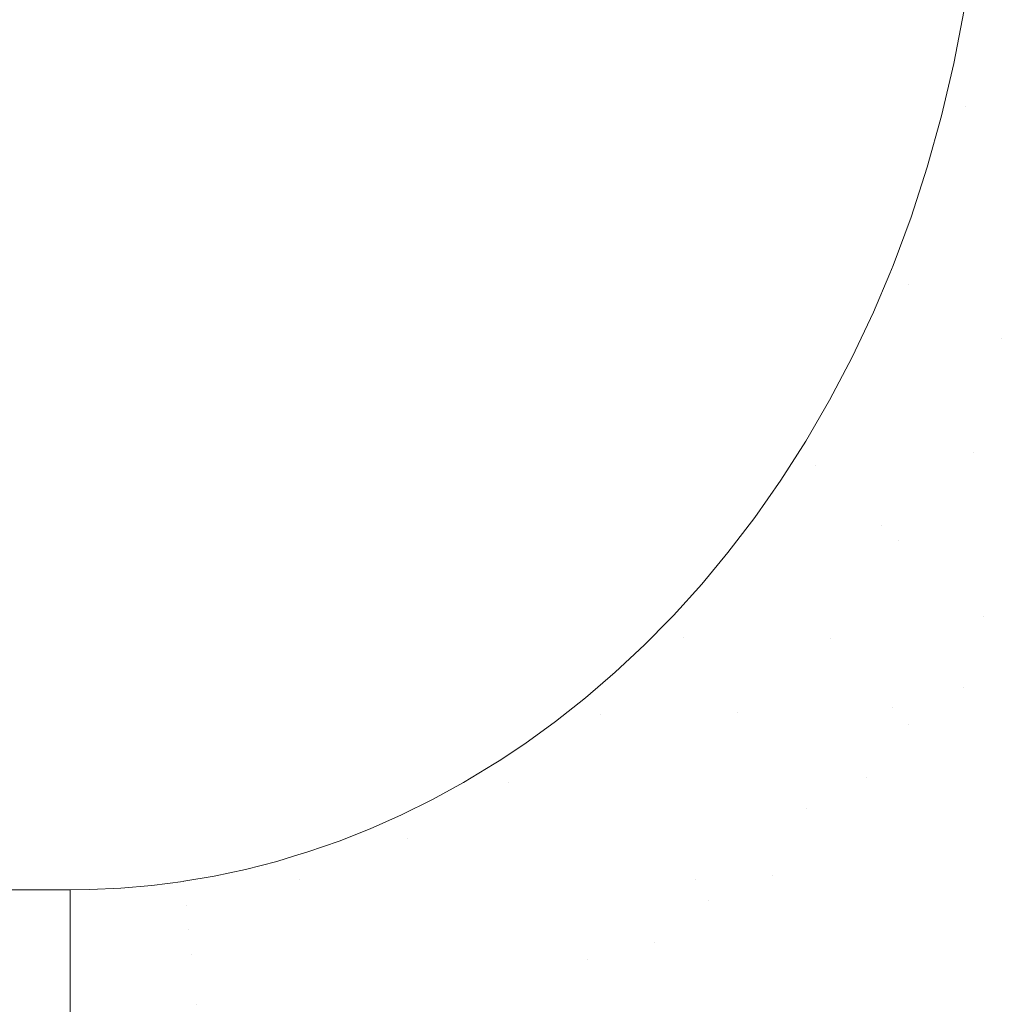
# Model space of a CAD drawing. Header units: centimetres. Extents: x -21.6 to 22.7, y 3.4 to 5.2.
# Tile 217 of 256: x 7.6651 to 7.7541, y 3.7898 to 3.8795. Entities that reach past the tile are written whole.
import ezdxf

# ---------------------------------------------------------------- set-up
doc = ezdxf.new("R2010")
doc.units = ezdxf.units.CM
doc.header["$LTSCALE"] = 2.54
doc.layers.add('Lucido design-1', color=7, linetype='Continuous')

# ---------------------------------------------------------------- blocks, each defined once
blk = doc.blocks.new('Gruppo-4-1')
at = {"color": 7, "linetype": 'Continuous', "lineweight": 9}
blk.add_3dface([(-21.503423, 5.100212, -1872.215514), (-21.503423, 3.500212, -1872.215514), (22.630348, 3.500212, -1872.215514), (22.630348, 5.100212, -1872.215514)], dxfattribs=at)
for points, invisible_edges in [([(22.630348, 5.100212, -1873.015514), (22.630348, 3.500212, -1873.015514), (7.686575, 3.600896, -1873.015514), (7.695257, 3.601786, -1873.015514)], 10), ([(22.630348, 5.100212, -1873.015514), (7.695257, 3.601786, -1873.015514), (7.700788, 3.602588, -1873.015514)], 9), ([(7.700788, 3.602588, -1873.015514), (7.70392, 3.603043, -1873.015514), (22.630348, 5.100212, -1873.015514)], 10), ([(22.630348, 5.100212, -1873.015514), (7.70392, 3.603043, -1873.015514), (7.712563, 3.604668, -1873.015514)], 9), ([(22.630348, 5.100212, -1873.015514), (7.712563, 3.604668, -1873.015514), (7.721183, 3.606664, -1873.015514)], 9), ([(22.630348, 5.100212, -1873.015514), (7.721183, 3.606664, -1873.015514), (7.729779, 3.609037, -1873.015514)], 9), ([(22.630348, 5.100212, -1873.015514), (7.729779, 3.609037, -1873.015514), (7.738348, 3.611789, -1873.015514)], 9), ([(22.630348, 5.100212, -1873.015514), (7.738348, 3.611789, -1873.015514), (7.746887, 3.614929, -1873.015514)], 9), ([(22.630348, 5.100212, -1873.015514), (7.746887, 3.614929, -1873.015514), (7.755389, 3.618463, -1873.015514)], 9), ([(-6.625178, 3.88694, -1872.615514), (7.751945, 3.885398, -1872.615514), (7.751219, 3.880427, -1872.615514), (7.750292, 3.875537, -1872.615514)], 9), ([(7.750292, 3.875537, -1872.615514), (7.749172, 3.870745, -1872.615514), (-6.625178, 3.88694, -1872.615514)], 10), ([(7.749172, 3.870745, -1872.615514), (7.747867, 3.866068, -1872.615514), (-6.625178, 3.88694, -1872.615514)], 10), ([(7.747867, 3.866068, -1872.615514), (7.746389, 3.86152, -1872.615514), (-6.625178, 3.88694, -1872.615514)], 10), ([(7.746389, 3.86152, -1872.615514), (7.744747, 3.857115, -1872.615514), (-6.625178, 3.88694, -1872.615514)], 10), ([(7.744747, 3.857115, -1872.615514), (7.744445, 3.856397, -1872.615514), (-6.625178, 3.88694, -1872.615514)], 10), ([(-6.624864, 3.884194, -1872.615514), (-6.625178, 3.88694, -1872.615514), (7.744445, 3.856397, -1872.615514)], 10), ([(7.750292, 3.875537, -1872.615514), (7.751219, 3.880427, -1872.615514), (7.753955, 3.886643, -1872.615539), (7.751309, 3.871591, -1872.615539)], 14), ([(7.753955, 3.886643, -1872.615539), (7.755799, 3.886346, -1872.615613), (7.753095, 3.870964, -1872.615613), (7.751309, 3.871591, -1872.615539)], 15), ([(7.754895, 3.870332, -1872.61574), (7.753095, 3.870964, -1872.615613), (7.755799, 3.886346, -1872.615613), (7.757657, 3.886046, -1872.61574)], 15), ([(-6.624125, 3.879442, -1872.615514), (-6.624864, 3.884194, -1872.615514), (7.744445, 3.856397, -1872.615514)], 10), ([(7.744445, 3.856397, -1872.615514), (-6.622589, 3.872218, -1872.615514), (-6.623202, 3.874768, -1872.615514), (-6.624125, 3.879442, -1872.615514)], 9), ([(7.751309, 3.871591, -1872.615539), (7.749172, 3.870745, -1872.615514), (7.750292, 3.875537, -1872.615514)], 9), ([(-6.622102, 3.870185, -1872.615514), (-6.622589, 3.872218, -1872.615514), (7.744445, 3.856397, -1872.615514)], 10), ([(7.746389, 3.86152, -1872.615514), (7.747867, 3.866068, -1872.615514), (7.751309, 3.871591, -1872.615539), (7.746116, 3.855419, -1872.615539)], 14), ([(7.751309, 3.871591, -1872.615539), (7.753095, 3.870964, -1872.615613), (7.747788, 3.854438, -1872.615613), (7.746116, 3.855419, -1872.615539)], 15), ([(7.747867, 3.866068, -1872.615514), (7.749172, 3.870745, -1872.615514), (7.751309, 3.871591, -1872.615539)], 10), ([(7.749473, 3.85345, -1872.61574), (7.747788, 3.854438, -1872.615613), (7.753095, 3.870964, -1872.615613), (7.754895, 3.870332, -1872.61574)], 15), ([(-6.620833, 3.865709, -1872.615514), (-6.622102, 3.870185, -1872.615514), (7.744445, 3.856397, -1872.615514)], 10), ([(7.754895, 3.870332, -1872.61574), (7.756707, 3.869696, -1872.615919), (7.75117, 3.852454, -1872.615919), (7.749473, 3.85345, -1872.61574)], 15), ([(7.752878, 3.851453, -1872.616151), (7.75117, 3.852454, -1872.615919), (7.756707, 3.869696, -1872.615919), (7.758531, 3.869056, -1872.616151)], 15), ([(7.758531, 3.869056, -1872.616151), (7.760365, 3.868413, -1872.616439), (7.754595, 3.850446, -1872.616439), (7.752878, 3.851453, -1872.616151)], 15), ([(-6.619404, 3.861351, -1872.615514), (-6.620833, 3.865709, -1872.615514), (7.744445, 3.856397, -1872.615514)], 10), ([(7.744747, 3.857115, -1872.615514), (7.746389, 3.86152, -1872.615514), (7.746116, 3.855419, -1872.615539)], 10), ([(-6.617825, 3.857123, -1872.615514), (-6.619404, 3.861351, -1872.615514), (7.744445, 3.856397, -1872.615514)], 10), ([(-6.616106, 3.853034, -1872.615514), (-6.617825, 3.857123, -1872.615514), (7.744445, 3.856397, -1872.615514)], 10), ([(7.746116, 3.855419, -1872.615539), (7.744445, 3.856397, -1872.615514), (7.744747, 3.857115, -1872.615514)], 9), ([(-6.614256, 3.849091, -1872.615514), (-6.616106, 3.853034, -1872.615514), (7.744445, 3.856397, -1872.615514)], 10), ([(-6.612286, 3.845302, -1872.615514), (-6.614256, 3.849091, -1872.615514), (7.744445, 3.856397, -1872.615514)], 10), ([(7.744445, 3.856397, -1872.615514), (-6.609297, 3.840223, -1872.615514), (-6.610206, 3.84167, -1872.615514), (-6.612286, 3.845302, -1872.615514)], 9), ([(-6.608026, 3.838199, -1872.615514), (-6.609297, 3.840223, -1872.615514), (7.744445, 3.856397, -1872.615514)], 10), ([(-6.605755, 3.834892, -1872.615514), (-6.608026, 3.838199, -1872.615514), (7.744445, 3.856397, -1872.615514)], 10), ([(-6.603404, 3.831749, -1872.615514), (-6.605755, 3.834892, -1872.615514), (7.744445, 3.856397, -1872.615514)], 10), ([(7.744445, 3.856397, -1872.615514), (-6.598463, 3.825925, -1872.615514), (-6.600952, 3.828738, -1872.615514), (-6.603404, 3.831749, -1872.615514)], 9), ([(7.744445, 3.856397, -1872.615514), (-6.59746, 3.824882, -1872.615514), (-6.598463, 3.825925, -1872.615514)], 9), ([(-6.595916, 3.823275, -1872.615514), (-6.59746, 3.824882, -1872.615514), (7.744445, 3.856397, -1872.615514)], 10), ([(-6.593319, 3.820785, -1872.615514), (-6.595916, 3.823275, -1872.615514), (7.744445, 3.856397, -1872.615514)], 10), ([(-6.590679, 3.818452, -1872.615514), (-6.593319, 3.820785, -1872.615514), (7.744445, 3.856397, -1872.615514)], 10), ([(-6.588, 3.816275, -1872.615514), (-6.590679, 3.818452, -1872.615514), (7.744445, 3.856397, -1872.615514)], 10), ([(-6.585288, 3.81425, -1872.615514), (-6.588, 3.816275, -1872.615514), (7.744445, 3.856397, -1872.615514)], 10), ([(-6.582547, 3.812373, -1872.615514), (-6.585288, 3.81425, -1872.615514), (7.744445, 3.856397, -1872.615514)], 10), ([(-6.579782, 3.810643, -1872.615514), (-6.582547, 3.812373, -1872.615514), (7.744445, 3.856397, -1872.615514)], 10), ([(-6.576995, 3.809055, -1872.615514), (-6.579782, 3.810643, -1872.615514), (7.744445, 3.856397, -1872.615514)], 10), ([(-6.57419, 3.807607, -1872.615514), (-6.576995, 3.809055, -1872.615514), (7.744445, 3.856397, -1872.615514)], 10), ([(-6.57137, 3.806296, -1872.615514), (-6.57419, 3.807607, -1872.615514), (7.744445, 3.856397, -1872.615514)], 10), ([(-6.568536, 3.805118, -1872.615514), (-6.57137, 3.806296, -1872.615514), (7.744445, 3.856397, -1872.615514)], 10), ([(7.744445, 3.856397, -1872.615514), (-6.563279, 3.803297, -1872.615514), (-6.565689, 3.804071, -1872.615514), (-6.568536, 3.805118, -1872.615514)], 9), ([(-6.563279, 3.803297, -1872.615514), (7.744445, 3.856397, -1872.615514), (7.669748, 3.800212, -1872.615514), (-6.542823, 3.800212, -1872.615514)], 11), ([(7.671535, 3.800235, -1872.615514), (7.669748, 3.800212, -1872.615514), (7.744445, 3.856397, -1872.615514)], 10), ([(7.674366, 3.800367, -1872.615514), (7.671535, 3.800235, -1872.615514), (7.744445, 3.856397, -1872.615514)], 10), ([(7.677201, 3.800615, -1872.615514), (7.674366, 3.800367, -1872.615514), (7.744445, 3.856397, -1872.615514)], 10), ([(7.744445, 3.856397, -1872.615514), (7.680096, 3.800991, -1872.615514), (7.68004, 3.800982, -1872.615514), (7.677201, 3.800615, -1872.615514)], 9), ([(7.682881, 3.801468, -1872.615514), (7.680096, 3.800991, -1872.615514), (7.744445, 3.856397, -1872.615514)], 10), ([(7.685725, 3.802077, -1872.615514), (7.682881, 3.801468, -1872.615514), (7.744445, 3.856397, -1872.615514)], 10), ([(7.744445, 3.856397, -1872.615514), (7.690202, 3.803303, -1872.615514), (7.688571, 3.80281, -1872.615514), (7.685725, 3.802077, -1872.615514)], 9), ([(7.691417, 3.80367, -1872.615514), (7.690202, 3.803303, -1872.615514), (7.744445, 3.856397, -1872.615514)], 10), ([(7.694262, 3.804661, -1872.615514), (7.691417, 3.80367, -1872.615514), (7.744445, 3.856397, -1872.615514)], 10), ([(7.697105, 3.805784, -1872.615514), (7.694262, 3.804661, -1872.615514), (7.744445, 3.856397, -1872.615514)], 10), ([(7.699943, 3.807045, -1872.615514), (7.697105, 3.805784, -1872.615514), (7.744445, 3.856397, -1872.615514)], 10), ([(7.702774, 3.808446, -1872.615514), (7.699943, 3.807045, -1872.615514), (7.744445, 3.856397, -1872.615514)], 10), ([(7.705596, 3.809992, -1872.615514), (7.702774, 3.808446, -1872.615514), (7.744445, 3.856397, -1872.615514)], 10), ([(7.744445, 3.856397, -1872.615514), (7.708855, 3.811985, -1872.615514), (7.708406, 3.811687, -1872.615514), (7.705596, 3.809992, -1872.615514)], 9), ([(7.711198, 3.813536, -1872.615514), (7.708855, 3.811985, -1872.615514), (7.744445, 3.856397, -1872.615514)], 10), ([(7.71397, 3.815542, -1872.615514), (7.711198, 3.813536, -1872.615514), (7.744445, 3.856397, -1872.615514)], 10), ([(7.716716, 3.81771, -1872.615514), (7.71397, 3.815542, -1872.615514), (7.744445, 3.856397, -1872.615514)], 10), ([(7.71943, 3.820045, -1872.615514), (7.716716, 3.81771, -1872.615514), (7.744445, 3.856397, -1872.615514)], 10), ([(7.744445, 3.856397, -1872.615514), (7.724392, 3.824876, -1872.615514), (7.722107, 3.822549, -1872.615514), (7.71943, 3.820045, -1872.615514)], 9), ([(7.727315, 3.828082, -1872.615514), (7.724738, 3.825228, -1872.615514), (7.724392, 3.824876, -1872.615514), (7.744445, 3.856397, -1872.615514)], 12), ([(7.729698, 3.83095, -1872.615514), (7.727315, 3.828082, -1872.615514), (7.744445, 3.856397, -1872.615514)], 10), ([(7.732147, 3.834155, -1872.615514), (7.729698, 3.83095, -1872.615514), (7.744445, 3.856397, -1872.615514)], 10), ([(7.734515, 3.837542, -1872.615514), (7.732147, 3.834155, -1872.615514), (7.744445, 3.856397, -1872.615514)], 10), ([(7.736792, 3.841108, -1872.615514), (7.734515, 3.837542, -1872.615514), (7.744445, 3.856397, -1872.615514)], 10), ([(7.738965, 3.844853, -1872.615514), (7.736792, 3.841108, -1872.615514), (7.744445, 3.856397, -1872.615514)], 10), ([(7.744445, 3.856397, -1872.615514), (7.742955, 3.852863, -1872.615514), (7.741023, 3.848773, -1872.615514), (7.738965, 3.844853, -1872.615514)], 8), ([(7.742955, 3.852863, -1872.615514), (7.744445, 3.856397, -1872.615514), (7.746116, 3.855419, -1872.615539)], 10), ([(7.738965, 3.844853, -1872.615514), (7.741023, 3.848773, -1872.615514), (7.746116, 3.855419, -1872.615539), (7.737715, 3.83888, -1872.615539)], 14), ([(7.746116, 3.855419, -1872.615539), (7.747788, 3.854438, -1872.615613), (7.739204, 3.837537, -1872.615613), (7.737715, 3.83888, -1872.615539)], 15), ([(7.741023, 3.848773, -1872.615514), (7.742955, 3.852863, -1872.615514), (7.746116, 3.855419, -1872.615539)], 10), ([(7.740703, 3.836184, -1872.61574), (7.739204, 3.837537, -1872.615613), (7.747788, 3.854438, -1872.615613), (7.749473, 3.85345, -1872.61574)], 15), ([(7.749473, 3.85345, -1872.61574), (7.75117, 3.852454, -1872.615919), (7.742214, 3.834821, -1872.615919), (7.740703, 3.836184, -1872.61574)], 15), ([(7.743734, 3.833449, -1872.616151), (7.742214, 3.834821, -1872.615919), (7.75117, 3.852454, -1872.615919), (7.752878, 3.851453, -1872.616151)], 15), ([(7.752878, 3.851453, -1872.616151), (7.754595, 3.850446, -1872.616439), (7.745262, 3.83207, -1872.616439), (7.743734, 3.833449, -1872.616151)], 15), ([(7.752056, 3.840038, -1872.616783), (7.745262, 3.83207, -1872.616439), (7.754595, 3.850446, -1872.616439)], 11), ([(7.754595, 3.850446, -1872.616439), (7.75632, 3.849434, -1872.616783), (7.752056, 3.840038, -1872.616783)], 11), ([(7.752056, 3.840038, -1872.616783), (7.75632, 3.849434, -1872.616783), (7.758052, 3.848418, -1872.617183), (7.753702, 3.838834, -1872.617183)], 15), ([(7.755353, 3.837627, -1872.617642), (7.753702, 3.838834, -1872.617183), (7.758052, 3.848418, -1872.617183), (7.759789, 3.847399, -1872.617642)], 15), ([(7.737715, 3.83888, -1872.615539), (7.736792, 3.841108, -1872.615514), (7.738965, 3.844853, -1872.615514)], 9), ([(7.734515, 3.837542, -1872.615514), (7.736792, 3.841108, -1872.615514), (7.737715, 3.83888, -1872.615539)], 10), ([(7.752056, 3.840038, -1872.616783), (7.746797, 3.830685, -1872.616783), (7.745262, 3.83207, -1872.616439)], 11), ([(7.753702, 3.838834, -1872.617183), (7.748338, 3.829294, -1872.617183), (7.746797, 3.830685, -1872.616783), (7.752056, 3.840038, -1872.616783)], 15), ([(7.729698, 3.83095, -1872.615514), (7.732147, 3.834155, -1872.615514), (7.737715, 3.83888, -1872.615539), (7.725611, 3.823197, -1872.615539)], 14), ([(7.737715, 3.83888, -1872.615539), (7.739204, 3.837537, -1872.615613), (7.726835, 3.821511, -1872.615613), (7.725611, 3.823197, -1872.615539)], 15), ([(7.732147, 3.834155, -1872.615514), (7.734515, 3.837542, -1872.615514), (7.737715, 3.83888, -1872.615539)], 10), ([(7.749884, 3.827899, -1872.617642), (7.748338, 3.829294, -1872.617183), (7.753702, 3.838834, -1872.617183), (7.755353, 3.837627, -1872.617642)], 15), ([(7.728068, 3.819811, -1872.61574), (7.726835, 3.821511, -1872.615613), (7.739204, 3.837537, -1872.615613), (7.740703, 3.836184, -1872.61574)], 15), ([(7.755353, 3.837627, -1872.617642), (7.757008, 3.836417, -1872.61816), (7.751433, 3.826502, -1872.61816), (7.749884, 3.827899, -1872.617642)], 15), ([(7.752984, 3.825102, -1872.618737), (7.751433, 3.826502, -1872.61816), (7.757008, 3.836417, -1872.61816), (7.758665, 3.835206, -1872.618737)], 15), ([(7.740703, 3.836184, -1872.61574), (7.742214, 3.834821, -1872.615919), (7.729309, 3.8181, -1872.615919), (7.728068, 3.819811, -1872.61574)], 15), ([(7.730558, 3.816377, -1872.616151), (7.729309, 3.8181, -1872.615919), (7.742214, 3.834821, -1872.615919), (7.743734, 3.833449, -1872.616151)], 15), ([(7.758665, 3.835206, -1872.618737), (7.760322, 3.833995, -1872.619374), (7.754535, 3.823703, -1872.619374), (7.752984, 3.825102, -1872.618737)], 15), ([(7.739072, 3.823134, -1872.616439), (7.730558, 3.816377, -1872.616151), (7.743734, 3.833449, -1872.616151)], 11), ([(7.743734, 3.833449, -1872.616151), (7.745262, 3.83207, -1872.616439), (7.739072, 3.823134, -1872.616439)], 11), ([(7.739072, 3.823134, -1872.616439), (7.745262, 3.83207, -1872.616439), (7.746797, 3.830685, -1872.616783), (7.740482, 3.821567, -1872.616783)], 15), ([(7.727315, 3.828082, -1872.615514), (7.729698, 3.83095, -1872.615514), (7.725611, 3.823197, -1872.615539)], 10), ([(7.740482, 3.821567, -1872.616783), (7.746797, 3.830685, -1872.616783), (7.748338, 3.829294, -1872.617183), (7.741897, 3.819994, -1872.617183)], 15), ([(7.743316, 3.818416, -1872.617642), (7.741897, 3.819994, -1872.617183), (7.748338, 3.829294, -1872.617183), (7.749884, 3.827899, -1872.617642)], 15), ([(7.725611, 3.823197, -1872.615539), (7.724738, 3.825228, -1872.615514), (7.727315, 3.828082, -1872.615514)], 9), ([(7.749884, 3.827899, -1872.617642), (7.751433, 3.826502, -1872.61816), (7.744738, 3.816835, -1872.61816), (7.743316, 3.818416, -1872.617642)], 15), ([(7.746161, 3.815252, -1872.618737), (7.744738, 3.816835, -1872.61816), (7.751433, 3.826502, -1872.61816), (7.752984, 3.825102, -1872.618737)], 15), ([(7.722107, 3.822549, -1872.615514), (7.724392, 3.824876, -1872.615514), (7.725611, 3.823197, -1872.615539)], 10), ([(7.725611, 3.823197, -1872.615539), (7.724392, 3.824876, -1872.615514), (7.724738, 3.825228, -1872.615514)], 9), ([(7.751209, 3.818639, -1872.619374), (7.746161, 3.815252, -1872.618737), (7.752984, 3.825102, -1872.618737)], 11), ([(7.752984, 3.825102, -1872.618737), (7.754535, 3.823703, -1872.619374), (7.751209, 3.818639, -1872.619374)], 11), ([(7.751209, 3.818639, -1872.619374), (7.754535, 3.823703, -1872.619374), (7.756085, 3.822304, -1872.620072), (7.752698, 3.817147, -1872.620072)], 15), ([(7.71943, 3.820045, -1872.615514), (7.722107, 3.822549, -1872.615514), (7.725611, 3.823197, -1872.615539), (7.718123, 3.816181, -1872.615539)], 14), ([(7.725611, 3.823197, -1872.615539), (7.726835, 3.821511, -1872.615613), (7.719182, 3.814341, -1872.615613), (7.718123, 3.816181, -1872.615539)], 15), ([(7.739072, 3.823134, -1872.616439), (7.731814, 3.814646, -1872.616439), (7.730558, 3.816377, -1872.616151)], 11), ([(7.740482, 3.821567, -1872.616783), (7.733076, 3.812906, -1872.616783), (7.731814, 3.814646, -1872.616439), (7.739072, 3.823134, -1872.616439)], 15), ([(7.752698, 3.817147, -1872.620072), (7.756085, 3.822304, -1872.620072), (7.757633, 3.820907, -1872.620832), (7.754185, 3.815658, -1872.620832)], 15), ([(7.72025, 3.812486, -1872.61574), (7.719182, 3.814341, -1872.615613), (7.726835, 3.821511, -1872.615613), (7.728068, 3.819811, -1872.61574)], 15), ([(7.741897, 3.819994, -1872.617183), (7.734343, 3.81116, -1872.617183), (7.733076, 3.812906, -1872.616783), (7.740482, 3.821567, -1872.616783)], 15), ([(7.718123, 3.816181, -1872.615539), (7.716716, 3.81771, -1872.615514), (7.71943, 3.820045, -1872.615514)], 9), ([(7.728068, 3.819811, -1872.61574), (7.729309, 3.8181, -1872.615919), (7.721325, 3.810619, -1872.615919), (7.72025, 3.812486, -1872.61574)], 15), ([(7.735613, 3.809409, -1872.617642), (7.734343, 3.81116, -1872.617183), (7.741897, 3.819994, -1872.617183), (7.743316, 3.818416, -1872.617642)], 15), ([(7.743316, 3.818416, -1872.617642), (7.744738, 3.816835, -1872.61816), (7.736886, 3.807653, -1872.61816), (7.735613, 3.809409, -1872.617642)], 15), ([(7.751209, 3.818639, -1872.619374), (7.747585, 3.813668, -1872.619374), (7.746161, 3.815252, -1872.618737)], 11), ([(7.752698, 3.817147, -1872.620072), (7.749008, 3.812086, -1872.620072), (7.747585, 3.813668, -1872.619374), (7.751209, 3.818639, -1872.619374)], 15), ([(7.71397, 3.815542, -1872.615514), (7.716716, 3.81771, -1872.615514), (7.718123, 3.816181, -1872.615539)], 10), ([(7.722407, 3.80874, -1872.616151), (7.721325, 3.810619, -1872.615919), (7.729309, 3.8181, -1872.615919), (7.730558, 3.816377, -1872.616151)], 15), ([(7.742309, 3.810496, -1872.618737), (7.736886, 3.807653, -1872.61816), (7.744738, 3.816835, -1872.61816)], 11), ([(7.744738, 3.816835, -1872.61816), (7.746161, 3.815252, -1872.618737), (7.742309, 3.810496, -1872.618737)], 11), ([(7.754185, 3.815658, -1872.620832), (7.750429, 3.810506, -1872.620832), (7.749008, 3.812086, -1872.620072), (7.752698, 3.817147, -1872.620072)], 15), ([(7.711198, 3.813536, -1872.615514), (7.71397, 3.815542, -1872.615514), (7.718123, 3.816181, -1872.615539), (7.709729, 3.810018, -1872.615539)], 14), ([(7.718123, 3.816181, -1872.615539), (7.719182, 3.814341, -1872.615613), (7.710604, 3.808043, -1872.615613), (7.709729, 3.810018, -1872.615539)], 15), ([(7.730558, 3.816377, -1872.616151), (7.731814, 3.814646, -1872.616439), (7.723495, 3.806851, -1872.616439), (7.722407, 3.80874, -1872.616151)], 15), ([(7.755668, 3.814173, -1872.621652), (7.751846, 3.808931, -1872.621652), (7.750429, 3.810506, -1872.620832), (7.754185, 3.815658, -1872.620832)], 15), ([(7.742309, 3.810496, -1872.618737), (7.746161, 3.815252, -1872.618737), (7.747585, 3.813668, -1872.619374), (7.743661, 3.808824, -1872.619374)], 15), ([(7.711486, 3.806053, -1872.61574), (7.710604, 3.808043, -1872.615613), (7.719182, 3.814341, -1872.615613), (7.72025, 3.812486, -1872.61574)], 15), ([(7.724587, 3.804952, -1872.616783), (7.723495, 3.806851, -1872.616439), (7.731814, 3.814646, -1872.616439), (7.733076, 3.812906, -1872.616783)], 15), ([(7.757146, 3.812693, -1872.622535), (7.753258, 3.807361, -1872.622535), (7.751846, 3.808931, -1872.621652), (7.755668, 3.814173, -1872.621652)], 15), ([(7.709729, 3.810018, -1872.615539), (7.708855, 3.811985, -1872.615514), (7.711198, 3.813536, -1872.615514)], 9), ([(7.743661, 3.808824, -1872.619374), (7.747585, 3.813668, -1872.619374), (7.749008, 3.812086, -1872.620072), (7.745013, 3.807153, -1872.620072)], 15), ([(7.72025, 3.812486, -1872.61574), (7.721325, 3.810619, -1872.615919), (7.712375, 3.804048, -1872.615919), (7.711486, 3.806053, -1872.61574)], 15), ([(7.733076, 3.812906, -1872.616783), (7.734343, 3.81116, -1872.617183), (7.725684, 3.803047, -1872.617183), (7.724587, 3.804952, -1872.616783)], 15), ([(7.745013, 3.807153, -1872.620072), (7.749008, 3.812086, -1872.620072), (7.750429, 3.810506, -1872.620832), (7.746362, 3.805485, -1872.620832)], 15), ([(7.754664, 3.805798, -1872.62348), (7.753258, 3.807361, -1872.622535), (7.757146, 3.812693, -1872.622535), (7.758617, 3.811221, -1872.62348)], 15), ([(7.705596, 3.809992, -1872.615514), (7.708406, 3.811687, -1872.615514), (7.709729, 3.810018, -1872.615539)], 10), ([(7.708406, 3.811687, -1872.615514), (7.708855, 3.811985, -1872.615514), (7.709729, 3.810018, -1872.615539)], 10), ([(7.726784, 3.801136, -1872.617642), (7.725684, 3.803047, -1872.617183), (7.734343, 3.81116, -1872.617183), (7.735613, 3.809409, -1872.617642)], 15), ([(7.713269, 3.802031, -1872.616151), (7.712375, 3.804048, -1872.615919), (7.721325, 3.810619, -1872.615919), (7.722407, 3.80874, -1872.616151)], 15), ([(7.742309, 3.810496, -1872.618737), (7.738161, 3.805896, -1872.618737), (7.736886, 3.807653, -1872.61816)], 11), ([(7.743661, 3.808824, -1872.619374), (7.739436, 3.804138, -1872.619374), (7.738161, 3.805896, -1872.618737), (7.742309, 3.810496, -1872.618737)], 15), ([(7.746362, 3.805485, -1872.620832), (7.750429, 3.810506, -1872.620832), (7.751846, 3.808931, -1872.621652), (7.747707, 3.803821, -1872.621652)], 15), ([(7.702774, 3.808446, -1872.615514), (7.705596, 3.809992, -1872.615514), (7.709729, 3.810018, -1872.615539), (7.700525, 3.804936, -1872.615539)], 14), ([(7.709729, 3.810018, -1872.615539), (7.710604, 3.808043, -1872.615613), (7.701199, 3.802849, -1872.615613), (7.700525, 3.804936, -1872.615539)], 15), ([(7.735613, 3.809409, -1872.617642), (7.736886, 3.807653, -1872.61816), (7.727887, 3.799221, -1872.61816), (7.726784, 3.801136, -1872.617642)], 15), ([(7.700525, 3.804936, -1872.615539), (7.699943, 3.807045, -1872.615514), (7.702774, 3.808446, -1872.615514)], 9), ([(7.722407, 3.80874, -1872.616151), (7.723495, 3.806851, -1872.616439), (7.714168, 3.800004, -1872.616439), (7.713269, 3.802031, -1872.616151)], 15), ([(7.745013, 3.807153, -1872.620072), (7.74071, 3.802382, -1872.620072), (7.739436, 3.804138, -1872.619374), (7.743661, 3.808824, -1872.619374)], 15), ([(7.747707, 3.803821, -1872.621652), (7.751846, 3.808931, -1872.621652), (7.753258, 3.807361, -1872.622535), (7.749048, 3.802163, -1872.622535)], 15), ([(7.701879, 3.800747, -1872.61574), (7.701199, 3.802849, -1872.615613), (7.710604, 3.808043, -1872.615613), (7.711486, 3.806053, -1872.61574)], 15), ([(7.73372, 3.801487, -1872.618737), (7.727887, 3.799221, -1872.61816), (7.736886, 3.807653, -1872.61816)], 11), ([(7.736886, 3.807653, -1872.61816), (7.738161, 3.805896, -1872.618737), (7.73372, 3.801487, -1872.618737)], 11), ([(7.697105, 3.805784, -1872.615514), (7.699943, 3.807045, -1872.615514), (7.700525, 3.804936, -1872.615539)], 10), ([(7.715071, 3.797966, -1872.616783), (7.714168, 3.800004, -1872.616439), (7.723495, 3.806851, -1872.616439), (7.724587, 3.804952, -1872.616783)], 15), ([(7.746362, 3.805485, -1872.620832), (7.741982, 3.800628, -1872.620832), (7.74071, 3.802382, -1872.620072), (7.745013, 3.807153, -1872.620072)], 15), ([(7.750383, 3.800513, -1872.62348), (7.749048, 3.802163, -1872.622535), (7.753258, 3.807361, -1872.622535), (7.754664, 3.805798, -1872.62348)], 15), ([(7.694262, 3.804661, -1872.615514), (7.697105, 3.805784, -1872.615514), (7.700525, 3.804936, -1872.615539), (7.690661, 3.801138, -1872.615539)], 14), ([(7.711486, 3.806053, -1872.61574), (7.712375, 3.804048, -1872.615919), (7.702563, 3.798629, -1872.615919), (7.701879, 3.800747, -1872.61574)], 15), ([(7.73372, 3.801487, -1872.618737), (7.738161, 3.805896, -1872.618737), (7.739436, 3.804138, -1872.619374), (7.734912, 3.799647, -1872.619374)], 15), ([(7.754664, 3.805798, -1872.62348), (7.756061, 3.804245, -1872.624487), (7.75171, 3.798873, -1872.624487), (7.750383, 3.800513, -1872.62348)], 15), ([(7.700525, 3.804936, -1872.615539), (7.701199, 3.802849, -1872.615613), (7.691119, 3.798968, -1872.615613), (7.690661, 3.801138, -1872.615539)], 15), ([(7.724587, 3.804952, -1872.616783), (7.725684, 3.803047, -1872.617183), (7.715978, 3.795921, -1872.617183), (7.715071, 3.797966, -1872.616783)], 15), ([(7.747707, 3.803821, -1872.621652), (7.743251, 3.798879, -1872.621652), (7.741982, 3.800628, -1872.620832), (7.746362, 3.805485, -1872.620832)], 15), ([(7.691417, 3.80367, -1872.615514), (7.694262, 3.804661, -1872.615514), (7.690661, 3.801138, -1872.615539)], 10), ([(7.703251, 3.796499, -1872.616151), (7.702563, 3.798629, -1872.615919), (7.712375, 3.804048, -1872.615919), (7.713269, 3.802031, -1872.616151)], 15), ([(7.736103, 3.797808, -1872.620072), (7.734912, 3.799647, -1872.619374), (7.739436, 3.804138, -1872.619374), (7.74071, 3.802382, -1872.620072)], 15), ([(7.753027, 3.797244, -1872.625555), (7.75171, 3.798873, -1872.624487), (7.756061, 3.804245, -1872.624487), (7.757449, 3.802702, -1872.625555)], 15), ([(7.688571, 3.80281, -1872.615514), (7.690202, 3.803303, -1872.615514), (7.690661, 3.801138, -1872.615539)], 10), ([(7.690661, 3.801138, -1872.615539), (7.690202, 3.803303, -1872.615514), (7.691417, 3.80367, -1872.615514)], 9), ([(7.749048, 3.802163, -1872.622535), (7.744515, 3.797136, -1872.622535), (7.743251, 3.798879, -1872.621652), (7.747707, 3.803821, -1872.621652)], 15), ([(7.685725, 3.802077, -1872.615514), (7.688571, 3.80281, -1872.615514), (7.690661, 3.801138, -1872.615539)], 10), ([(7.69158, 3.796782, -1872.61574), (7.691119, 3.798968, -1872.615613), (7.701199, 3.802849, -1872.615613), (7.701879, 3.800747, -1872.61574)], 15), ([(7.716887, 3.79387, -1872.617642), (7.715978, 3.795921, -1872.617183), (7.725684, 3.803047, -1872.617183), (7.726784, 3.801136, -1872.617642)], 15), ([(7.74071, 3.802382, -1872.620072), (7.741982, 3.800628, -1872.620832), (7.737293, 3.795973, -1872.620832), (7.736103, 3.797808, -1872.620072)], 15), ([(7.757449, 3.802702, -1872.625555), (7.758825, 3.801171, -1872.626686), (7.754335, 3.795627, -1872.626686), (7.753027, 3.797244, -1872.625555)], 15), ([(7.680326, 3.798788, -1872.615539), (7.680096, 3.800991, -1872.615514), (7.682881, 3.801468, -1872.615514)], 9), ([(7.682881, 3.801468, -1872.615514), (7.685725, 3.802077, -1872.615514), (7.690661, 3.801138, -1872.615539), (7.680326, 3.798788, -1872.615539)], 14), ([(7.713269, 3.802031, -1872.616151), (7.714168, 3.800004, -1872.616439), (7.703943, 3.794357, -1872.616439), (7.703251, 3.796499, -1872.616151)], 15), ([(7.73372, 3.801487, -1872.618737), (7.728991, 3.797304, -1872.618737), (7.727887, 3.799221, -1872.61816)], 11), ([(7.734912, 3.799647, -1872.619374), (7.730095, 3.795386, -1872.619374), (7.728991, 3.797304, -1872.618737), (7.73372, 3.801487, -1872.618737)], 15), ([(7.745773, 3.795402, -1872.62348), (7.744515, 3.797136, -1872.622535), (7.749048, 3.802163, -1872.622535), (7.750383, 3.800513, -1872.62348)], 15), ([(7.674366, 3.800367, -1872.615514), (7.677201, 3.800615, -1872.615514), (7.680326, 3.798788, -1872.615539), (7.669748, 3.797993, -1872.615562)], 14), ([(7.677201, 3.800615, -1872.615514), (7.68004, 3.800982, -1872.615514), (7.680326, 3.798788, -1872.615539)], 10), ([(7.68004, 3.800982, -1872.615514), (7.680096, 3.800991, -1872.615514), (7.680326, 3.798788, -1872.615539)], 10), ([(7.690661, 3.801138, -1872.615539), (7.691119, 3.798968, -1872.615613), (7.680558, 3.796567, -1872.615613), (7.680326, 3.798788, -1872.615539)], 15), ([(7.701879, 3.800747, -1872.61574), (7.702563, 3.798629, -1872.615919), (7.692045, 3.79458, -1872.615919), (7.69158, 3.796782, -1872.61574)], 15), ([(7.722973, 3.795372, -1872.61816), (7.716887, 3.79387, -1872.617642), (7.726784, 3.801136, -1872.617642)], 11), ([(7.726784, 3.801136, -1872.617642), (7.727887, 3.799221, -1872.61816), (7.722973, 3.795372, -1872.61816)], 11), ([(7.738479, 3.794142, -1872.621652), (7.737293, 3.795973, -1872.620832), (7.741982, 3.800628, -1872.620832), (7.743251, 3.798879, -1872.621652)], 15), ([(7.750383, 3.800513, -1872.62348), (7.75171, 3.798873, -1872.624487), (7.747024, 3.793677, -1872.624487), (7.745773, 3.795402, -1872.62348)], 15), ([(-6.542823, 3.797993, -1872.615562), (-6.542823, 3.800212, -1872.615514), (7.669748, 3.800212, -1872.615514), (7.669748, 3.797993, -1872.615562)], 8), ([(7.671535, 3.800235, -1872.615514), (7.674366, 3.800367, -1872.615514), (7.669748, 3.797993, -1872.615562)], 10), ([(7.669748, 3.797993, -1872.615562), (7.669748, 3.800212, -1872.615514), (7.671535, 3.800235, -1872.615514)], 8), ([(7.704638, 3.792204, -1872.616783), (7.703943, 3.794357, -1872.616439), (7.714168, 3.800004, -1872.616439), (7.715071, 3.797966, -1872.616783)], 15), ([(7.731198, 3.793469, -1872.620072), (7.730095, 3.795386, -1872.619374), (7.734912, 3.799647, -1872.619374), (7.736103, 3.797808, -1872.620072)], 15), ([(7.669748, 3.797993, -1872.615562), (7.680326, 3.798788, -1872.615539), (7.680558, 3.796567, -1872.615613)], 11), ([(7.680791, 3.794329, -1872.61574), (7.680558, 3.796567, -1872.615613), (7.691119, 3.798968, -1872.615613), (7.69158, 3.796782, -1872.61574)], 15), ([(7.692513, 3.792364, -1872.616151), (7.692045, 3.79458, -1872.615919), (7.702563, 3.798629, -1872.615919), (7.703251, 3.796499, -1872.616151)], 15), ([(7.722973, 3.795372, -1872.61816), (7.727887, 3.799221, -1872.61816), (7.728991, 3.797304, -1872.618737), (7.723983, 3.793382, -1872.618737)], 15), ([(7.743251, 3.798879, -1872.621652), (7.744515, 3.797136, -1872.622535), (7.739661, 3.792318, -1872.622535), (7.738479, 3.794142, -1872.621652)], 15), ([(7.748267, 3.791964, -1872.625555), (7.747024, 3.793677, -1872.624487), (7.75171, 3.798873, -1872.624487), (7.753027, 3.797244, -1872.625555)], 15), ([(7.669748, 3.797993, -1872.615562), (7.669748, 3.79585, -1872.615609), (-6.542823, 3.79585, -1872.615609), (-6.542823, 3.797993, -1872.615562)], 10), ([(7.680558, 3.796567, -1872.615613), (7.669748, 3.79585, -1872.615609), (7.669748, 3.797993, -1872.615562)], 9), ([(7.715071, 3.797966, -1872.616783), (7.715978, 3.795921, -1872.617183), (7.705336, 3.790044, -1872.617183), (7.704638, 3.792204, -1872.616783)], 15), ([(7.736103, 3.797808, -1872.620072), (7.737293, 3.795973, -1872.620832), (7.732299, 3.791556, -1872.620832), (7.731198, 3.793469, -1872.620072)], 15), ([(7.69158, 3.796782, -1872.61574), (7.692045, 3.79458, -1872.615919), (7.681027, 3.792075, -1872.615919), (7.680791, 3.794329, -1872.61574)], 15), ([(7.723983, 3.793382, -1872.618737), (7.728991, 3.797304, -1872.618737), (7.730095, 3.795386, -1872.619374), (7.724994, 3.791391, -1872.619374)], 15), ([(7.740838, 3.790502, -1872.62348), (7.739661, 3.792318, -1872.622535), (7.744515, 3.797136, -1872.622535), (7.745773, 3.795402, -1872.62348)], 15), ([(7.753027, 3.797244, -1872.625555), (7.754335, 3.795627, -1872.626686), (7.749499, 3.790265, -1872.626686), (7.748267, 3.791964, -1872.625555)], 15), ([(7.669748, 3.79585, -1872.615609), (7.680558, 3.796567, -1872.615613), (7.680791, 3.794329, -1872.61574)], 11), ([(7.703251, 3.796499, -1872.616151), (7.703943, 3.794357, -1872.616439), (7.692983, 3.790137, -1872.616439), (7.692513, 3.792364, -1872.616151)], 15), ([(7.706036, 3.787877, -1872.617642), (7.705336, 3.790044, -1872.617183), (7.715978, 3.795921, -1872.617183), (7.716887, 3.79387, -1872.617642)], 15), ([(7.733398, 3.789647, -1872.621652), (7.732299, 3.791556, -1872.620832), (7.737293, 3.795973, -1872.620832), (7.738479, 3.794142, -1872.621652)], 15), ([(7.669748, 3.79585, -1872.615609), (7.669748, 3.791496, -1872.615895), (-6.542823, 3.791496, -1872.615895), (-6.542823, 3.7935, -1872.615763)], 10), ([(-6.542823, 3.7935, -1872.615763), (-6.542823, 3.79585, -1872.615609), (7.669748, 3.79585, -1872.615609)], 10), ([(7.680791, 3.794329, -1872.61574), (7.669748, 3.791496, -1872.615895), (7.669748, 3.79585, -1872.615609)], 9), ([(7.722973, 3.795372, -1872.61816), (7.717798, 3.791814, -1872.61816), (7.716887, 3.79387, -1872.617642)], 11), ([(7.723983, 3.793382, -1872.618737), (7.71871, 3.789757, -1872.618737), (7.717798, 3.791814, -1872.61816), (7.722973, 3.795372, -1872.61816)], 15), ([(7.726004, 3.789401, -1872.620072), (7.724994, 3.791391, -1872.619374), (7.730095, 3.795386, -1872.619374), (7.731198, 3.793469, -1872.620072)], 15), ([(7.745773, 3.795402, -1872.62348), (7.747024, 3.793677, -1872.624487), (7.742007, 3.788697, -1872.624487), (7.740838, 3.790502, -1872.62348)], 15), ([(7.75072, 3.788581, -1872.627877), (7.749499, 3.790265, -1872.626686), (7.754335, 3.795627, -1872.626686), (7.75563, 3.794026, -1872.627877)], 15), ([(7.680791, 3.794329, -1872.61574), (7.681027, 3.792075, -1872.615919), (7.669748, 3.791496, -1872.615895)], 11), ([(7.681263, 3.789807, -1872.616151), (7.681027, 3.792075, -1872.615919), (7.692045, 3.79458, -1872.615919), (7.692513, 3.792364, -1872.616151)], 15), ([(7.693455, 3.787899, -1872.616783), (7.692983, 3.790137, -1872.616439), (7.703943, 3.794357, -1872.616439), (7.704638, 3.792204, -1872.616783)], 15), ([(7.738479, 3.794142, -1872.621652), (7.739661, 3.792318, -1872.622535), (7.734493, 3.787746, -1872.622535), (7.733398, 3.789647, -1872.621652)], 15), ([(7.712379, 3.788582, -1872.61816), (7.706036, 3.787877, -1872.617642), (7.716887, 3.79387, -1872.617642)], 11), ([(7.716887, 3.79387, -1872.617642), (7.717798, 3.791814, -1872.61816), (7.712379, 3.788582, -1872.61816)], 11), ([(7.724994, 3.791391, -1872.619374), (7.719623, 3.787698, -1872.619374), (7.71871, 3.789757, -1872.618737), (7.723983, 3.793382, -1872.618737)], 15), ([(7.731198, 3.793469, -1872.620072), (7.732299, 3.791556, -1872.620832), (7.727012, 3.787415, -1872.620832), (7.726004, 3.789401, -1872.620072)], 15), ([(7.743169, 3.786904, -1872.625555), (7.742007, 3.788697, -1872.624487), (7.747024, 3.793677, -1872.624487), (7.748267, 3.791964, -1872.625555)], 15), ([(7.75563, 3.794026, -1872.627877), (7.756912, 3.79244, -1872.62913), (7.751929, 3.786915, -1872.62913), (7.75072, 3.788581, -1872.627877)], 15), ([(7.692513, 3.792364, -1872.616151), (7.692983, 3.790137, -1872.616439), (7.681501, 3.787526, -1872.616439), (7.681263, 3.789807, -1872.616151)], 15), ([(7.735582, 3.785853, -1872.62348), (7.734493, 3.787746, -1872.622535), (7.739661, 3.792318, -1872.622535), (7.740838, 3.790502, -1872.62348)], 15), ([(7.755697, 3.788044, -1872.630442), (7.751929, 3.786915, -1872.62913), (7.756912, 3.79244, -1872.62913)], 11), ([(7.669748, 3.791496, -1872.615895), (7.669748, 3.787159, -1872.61637), (-6.542823, 3.787159, -1872.61637), (-6.542823, 3.791227, -1872.615924)], 10), ([(-6.542823, 3.791227, -1872.615924), (-6.542823, 3.791496, -1872.615895), (7.669748, 3.791496, -1872.615895)], 10), ([(7.669748, 3.791496, -1872.615895), (7.681027, 3.792075, -1872.615919), (7.681263, 3.789807, -1872.616151)], 11), ([(7.681263, 3.789807, -1872.616151), (7.669748, 3.787159, -1872.61637), (7.669748, 3.791496, -1872.615895)], 9), ([(7.704638, 3.792204, -1872.616783), (7.705336, 3.790044, -1872.617183), (7.69393, 3.785653, -1872.617183), (7.693455, 3.787899, -1872.616783)], 15), ([(7.712379, 3.788582, -1872.61816), (7.717798, 3.791814, -1872.61816), (7.71871, 3.789757, -1872.618737), (7.713189, 3.786462, -1872.618737)], 15), ([(7.728018, 3.785434, -1872.621652), (7.727012, 3.787415, -1872.620832), (7.732299, 3.791556, -1872.620832), (7.733398, 3.789647, -1872.621652)], 15), ([(7.748267, 3.791964, -1872.625555), (7.749499, 3.790265, -1872.626686), (7.744322, 3.785125, -1872.626686), (7.743169, 3.786904, -1872.625555)], 15), ([(7.720535, 3.785641, -1872.620072), (7.719623, 3.787698, -1872.619374), (7.724994, 3.791391, -1872.619374), (7.726004, 3.789401, -1872.620072)], 15), ([(7.740838, 3.790502, -1872.62348), (7.742007, 3.788697, -1872.624487), (7.736666, 3.783972, -1872.624487), (7.735582, 3.785853, -1872.62348)], 15), ([(7.681263, 3.789807, -1872.616151), (7.681501, 3.787526, -1872.616439), (7.669748, 3.787159, -1872.61637)], 11), ([(7.68174, 3.785235, -1872.616783), (7.681501, 3.787526, -1872.616439), (7.692983, 3.790137, -1872.616439), (7.693455, 3.787899, -1872.616783)], 15), ([(7.694405, 3.783399, -1872.617642), (7.69393, 3.785653, -1872.617183), (7.705336, 3.790044, -1872.617183), (7.706036, 3.787877, -1872.617642)], 15), ([(7.745464, 3.783363, -1872.627877), (7.744322, 3.785125, -1872.626686), (7.749499, 3.790265, -1872.626686), (7.75072, 3.788581, -1872.627877)], 15)]:
    blk.add_3dface(points, dxfattribs=dict(at, invisible_edges=invisible_edges))
blk = doc.blocks.new('Gruppo-5-1')
at = {"color": 7}
blk.add_blockref('Gruppo-4-1', (0, 0), dxfattribs=at)

msp = doc.modelspace()

# ---------------------------------------------------------------- block references
at = {"layer": 'Lucido design-1', "color": 7}
msp.add_blockref('Gruppo-5-1', (0, 0), dxfattribs=at)

doc.saveas('drawing.dxf')
